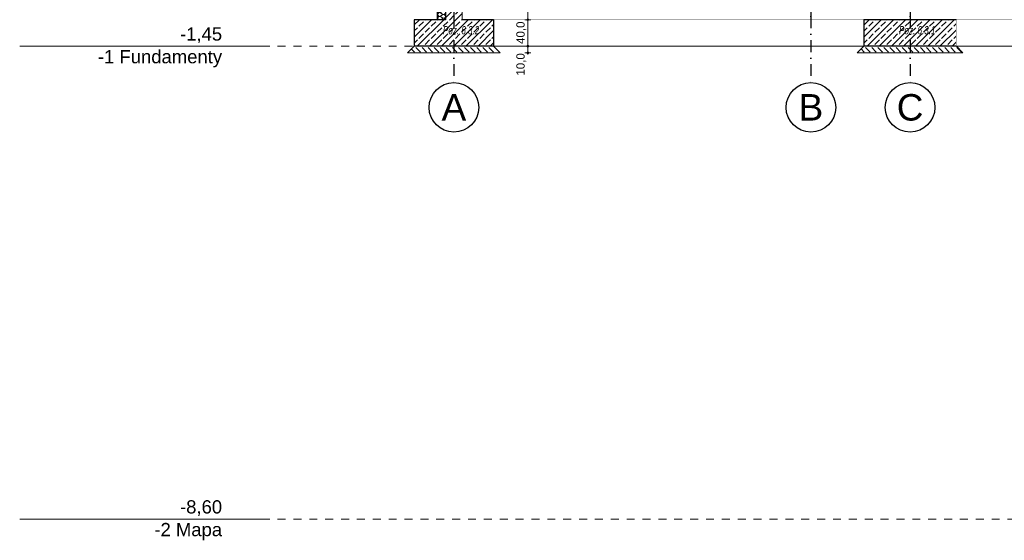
# Model space of a CAD drawing. Header units: millimetres. Extents: x 58537 to 97688, y -8921 to 14216.
# Tile 1 of 145: x 58537 to 73430, y -8921 to -1050. Entities that reach past the tile are written whole.
import ezdxf
from ezdxf.enums import TextEntityAlignment as Align

# ---------------------------------------------------------------- set-up
doc = ezdxf.new("R2010")
doc.units = ezdxf.units.MM
doc.header["$MEASUREMENT"] = 0
for name, pattern in [('Kropki i Kreski', [360, 180, -90, 0, -90]), ('Przerywana', [240, 120, -120]), ('Wipeout_Contour', [1000, 0, -1000])]:
    doc.linetypes.add(name, pattern=pattern)
for name, color, linetype, lineweight, true_color in [('0_Nr_pióra__45', 7, 'Continuous', 15, 0x40a5ff), ('0_Nr_pióra__85', 7, 'Continuous', 13, 0x80c2ff), ('Nowe_A-Konstrukcja Opis_Nr_pióra__58', 7, 'Continuous', 13, 0xdf0000), ('Nowe_A-Osi_Nr_pióra__25', 7, 'Continuous', 25, 0x40a5ff), ('Nowe_A-Wymiary-Zewnętrzne_Nr_pióra__45', 7, 'Continuous', 15, 0x40a5ff), ('Nowe_A-Wymiary-Zewnętrzne_Nr_pióra__85', 7, 'Continuous', 13, 0x80c2ff)]:
    doc.layers.add(name, color=color, linetype=linetype, lineweight=lineweight, true_color=true_color)
for name, color, linetype, lineweight in [('Nowe_A-Hatch_Nr_pióra__1', 7, 'Continuous', 13), ('Nowe_A-Osi_Nr_pióra__6', 5, 'Continuous', 13), ('Nowe_A-Płyta-Grunt_Nr_pióra__49', 7, 'Continuous', 15), ('Nowe_A-Wymiary-Zewnętrzne_Nr_pióra__46', 5, 'Continuous', 15), ('Nowe_A-Ściany fundamentowe zewnętrzne_Nr_pióra__174', 7, 'Continuous', 5), ('Nowe_A-Ściany fundamentowe zewnętrzne_Nr_pióra__27', 7, 'Continuous', 25), ('Nowe_A-Ściany fundamentowe zewnętrzne_Nr_pióra__47', 7, 'Continuous', 15), ('Nowe_A-Ściany fundamentowe zewnętrzne_Nr_pióra__67', 7, 'Continuous', 13), ('Nowe_A-Ściany fundamentowe zewnętrzne_Nr_pióra__87', 7, 'Continuous', 13)]:
    doc.layers.add(name, color=color, linetype=linetype, lineweight=lineweight)
for name, color, linetype in [('Nowe_A-Osi', 7, 'Continuous'), ('Nowe_A-Płyta-Grunt', 7, 'Continuous'), ('Nowe_A-Wymiary-Zewnętrzne', 7, 'Continuous'), ('Nowe_A-Ściany fundamentowe zewnętrzne', 7, 'Continuous')]:
    doc.layers.add(name, color=color, linetype=linetype)
doc.styles.add('STYL_AUTOMATYCZNY_1', font='arial.ttf')
doc.styles.add('STYL_AUTOMATYCZNY_2', font='arial.ttf')
doc.styles.add('STYL_AUTOMATYCZNY_4', font='arial.ttf', dxfattribs={"width": 0.7})
doc.dimstyles.new('STYL_AUTOMATYCZNY__1', dxfattribs={"dimtxt": 125, "dimasz": 47.5, "dimexe": 0.18, "dimexo": 20, "dimgap": 0, "dimtad": 1, "dimdec": 1, "dimlfac": 0.1, "dimzin": 0, "dimdsep": 46, "dimtxsty": 'STYL_AUTOMATYCZNY_2', "dimblk": 'ARROWHEAD_11', "dimblk1": 'ARROWHEAD_11', "dimblk2": 'ARROWHEAD_11', "dimcen": 0.09, "dimclrd": 256, "dimclre": 256, "dimclrt": 5, "dimadec": 1, "dimazin": 0, "dimtfac": 1, "dimtdec": 4, "dimtmove": 0, "dimatfit": 3, "dimfxl": 0, "dimtolj": 1, "dimtzin": 0, "dimarcsym": 0})
pattern_1 = [(45, (0, 0), (-91.92388, 91.92388), []), (45, (-45.96, 45.96), (-91.92388, 91.92388), [97.5, -32.5])]
pattern_2 = [(315, (0, 0), (91.92388, 91.92388), [97.5, -32.5]), (315, (91.92, 0), (91.92388, 91.92388), [97.5, -32.5])]

# ---------------------------------------------------------------- blocks, each defined once
blk = doc.blocks.new('ElemPrzekroju_346')
at = {"layer": 'Nowe_A-Płyta-Grunt_Nr_pióra__49', "color": 7, "linetype": 'Continuous', "lineweight": 15}
for p, q in [((71305, -1050), (65705, -1050)), ((74957, -1050), (72705, -1050))]:
    blk.add_line(p, q, dxfattribs=at)
blk = doc.blocks.new('*X391')
at = {"layer": 'Nowe_A-Ściany fundamentowe zewnętrzne_Nr_pióra__174', "color": 7, "linetype": 'Continuous', "lineweight": 5}
for p, q in [((64864, -335), (64863, -343)), ((64863, -343), (64864, -351)), ((64864, -392), (64863, -400)), ((64863, -400), (64864, -408)), ((64867, -328), (64864, -335)), ((64864, -351), (64867, -358)), ((64867, -385), (64864, -392)), ((64864, -408), (64867, -415)), ((64867, -442), (64864, -449)), ((64872, -322), (64867, -328)), ((64867, -358), (64872, -364)), ((64872, -379), (64867, -385)), ((64867, -415), (64872, -421)), ((64872, -436), (64867, -442)), ((64875, -320), (64872, -322)), ((64872, -364), (64879, -368)), ((64879, -374), (64872, -379)), ((64872, -421), (64879, -426)), ((64879, -432), (64872, -436)), ((64879, -368), (64886, -371)), ((64886, -372), (64879, -374)), ((64879, -426), (64886, -428)), ((64886, -429), (64879, -432)), ((64886, -371), (64894, -371)), ((64894, -372), (64886, -372)), ((64886, -428), (64894, -428)), ((64894, -429), (64886, -429)), ((64894, -371), (64902, -370)), ((64902, -373), (64894, -372)), ((64894, -428), (64902, -427)), ((64902, -430), (64894, -429)), ((64902, -370), (64909, -366)), ((64909, -377), (64902, -373)), ((64902, -427), (64909, -423)), ((64909, -434), (64902, -430)), ((64932, -337), (64909, -320)), ((64932, -349), (64909, -366)), ((64932, -394), (64909, -377)), ((64932, -406), (64909, -423)), ((64932, -451), (64909, -434)), ((64932, -337), (64946, -343)), ((64946, -343), (64932, -349)), ((64932, -394), (64946, -400)), ((64946, -400), (64932, -406)), ((64946, -343), (64961, -340)), ((64961, -346), (64946, -343)), ((64946, -400), (64961, -397)), ((64961, -403), (64946, -400)), ((64961, -340), (64973, -329)), ((64973, -356), (64961, -346)), ((64961, -397), (64973, -386)), ((64973, -414), (64961, -403)), ((64961, -454), (64973, -444)), ((64973, -329), (64976, -320)), ((64977, -371), (64973, -356)), ((64973, -386), (64977, -371)), ((64977, -429), (64973, -414)), ((64973, -444), (64977, -429)), ((64864, -449), (64863, -457)), ((64863, -457), (64864, -465)), ((64864, -506), (64863, -514)), ((64863, -514), (64864, -522)), ((64864, -564), (64863, -571)), ((64863, -571), (64864, -579)), ((64864, -465), (64867, -472)), ((64867, -499), (64864, -506)), ((64864, -522), (64867, -529)), ((64867, -556), (64864, -564)), ((64864, -579), (64867, -586)), ((64867, -472), (64872, -478)), ((64872, -493), (64867, -499)), ((64867, -529), (64872, -535)), ((64872, -550), (64867, -556)), ((64867, -586), (64872, -593)), ((64872, -478), (64879, -483)), ((64879, -489), (64872, -493)), ((64872, -535), (64879, -540)), ((64879, -546), (64872, -550)), ((64872, -593), (64879, -597)), ((64879, -483), (64886, -485)), ((64886, -486), (64879, -489)), ((64879, -540), (64886, -542)), ((64886, -543), (64879, -546)), ((64886, -485), (64894, -486)), ((64894, -486), (64886, -486)), ((64886, -542), (64894, -543)), ((64894, -543), (64886, -543)), ((64894, -486), (64902, -484)), ((64902, -488), (64894, -486)), ((64894, -543), (64902, -541)), ((64902, -545), (64894, -543)), ((64902, -484), (64909, -480)), ((64909, -491), (64902, -488)), ((64902, -541), (64909, -537)), ((64909, -549), (64902, -545)), ((64902, -598), (64909, -594)), ((64932, -463), (64909, -480)), ((64932, -509), (64909, -491)), ((64932, -520), (64909, -537)), ((64932, -566), (64909, -549)), ((64932, -577), (64909, -594)), ((64932, -451), (64946, -457)), ((64946, -457), (64932, -463)), ((64932, -509), (64946, -514)), ((64946, -514), (64932, -520)), ((64932, -566), (64946, -571)), ((64946, -572), (64932, -577)), ((64946, -457), (64961, -454)), ((64961, -460), (64946, -457)), ((64946, -514), (64961, -511)), ((64961, -517), (64946, -514)), ((64946, -571), (64961, -568)), ((64961, -574), (64946, -572)), ((64973, -471), (64961, -460)), ((64961, -511), (64973, -501)), ((64973, -528), (64961, -517)), ((64961, -568), (64973, -558)), ((64973, -585), (64961, -574)), ((64977, -486), (64973, -471)), ((64973, -501), (64977, -486)), ((64977, -543), (64973, -528)), ((64973, -558), (64977, -543)), ((64977, -600), (64973, -585)), ((64864, -621), (64863, -629)), ((64863, -629), (64864, -636)), ((64864, -678), (64863, -686)), ((64863, -686), (64864, -694)), ((64864, -735), (64863, -743)), ((64863, -743), (64864, -751)), ((64867, -614), (64864, -621)), ((64864, -636), (64867, -644)), ((64867, -671), (64864, -678)), ((64864, -694), (64867, -701)), ((64867, -728), (64864, -735)), ((64872, -607), (64867, -614)), ((64867, -644), (64872, -650)), ((64872, -665), (64867, -671)), ((64867, -701), (64872, -707)), ((64872, -722), (64867, -728)), ((64879, -603), (64872, -607)), ((64872, -650), (64879, -654)), ((64879, -660), (64872, -665)), ((64872, -707), (64879, -711)), ((64879, -717), (64872, -722)), ((64879, -597), (64886, -600)), ((64886, -600), (64879, -603)), ((64879, -654), (64886, -657)), ((64886, -658), (64879, -660)), ((64879, -711), (64886, -714)), ((64886, -715), (64879, -717)), ((64894, -600), (64886, -600)), ((64886, -600), (64894, -600)), ((64894, -657), (64886, -658)), ((64886, -657), (64894, -657)), ((64894, -714), (64886, -715)), ((64886, -714), (64894, -714)), ((64894, -600), (64902, -598)), ((64902, -602), (64894, -600)), ((64894, -657), (64902, -655)), ((64902, -659), (64894, -657)), ((64894, -714), (64902, -712)), ((64902, -716), (64894, -714)), ((64909, -606), (64902, -602)), ((64902, -655), (64909, -651)), ((64909, -663), (64902, -659)), ((64902, -712), (64909, -709)), ((64909, -720), (64902, -716)), ((64932, -623), (64909, -606)), ((64932, -634), (64909, -651)), ((64932, -680), (64909, -663)), ((64932, -691), (64909, -709)), ((64932, -737), (64909, -720)), ((64932, -623), (64946, -628)), ((64946, -629), (64932, -634)), ((64932, -680), (64946, -686)), ((64946, -686), (64932, -691)), ((64932, -737), (64946, -743)), ((64946, -743), (64932, -749)), ((64946, -628), (64961, -626)), ((64961, -632), (64946, -629)), ((64946, -686), (64961, -683)), ((64961, -689), (64946, -686)), ((64946, -743), (64961, -740)), ((64961, -746), (64946, -743)), ((64961, -626), (64973, -615)), ((64973, -642), (64961, -632)), ((64961, -683), (64973, -672)), ((64973, -699), (64961, -689)), ((64961, -740), (64973, -729)), ((64973, -615), (64977, -600)), ((64977, -657), (64973, -642)), ((64973, -672), (64977, -657)), ((64977, -714), (64973, -699)), ((64973, -729), (64977, -714)), ((64864, -792), (64863, -800)), ((64863, -800), (64864, -808)), ((64864, -849), (64863, -857)), ((64863, -857), (64864, -865)), ((64864, -751), (64867, -758)), ((64867, -785), (64864, -792)), ((64864, -808), (64867, -815)), ((64867, -842), (64864, -849)), ((64864, -865), (64867, -872)), ((64867, -758), (64872, -764)), ((64872, -779), (64867, -785)), ((64867, -815), (64872, -821)), ((64872, -836), (64867, -842)), ((64867, -872), (64872, -878)), ((64872, -893), (64867, -899)), ((64872, -764), (64879, -768)), ((64879, -774), (64872, -779)), ((64872, -821), (64879, -826)), ((64879, -832), (64872, -836)), ((64872, -878), (64879, -883)), ((64879, -889), (64872, -893)), ((64879, -768), (64886, -771)), ((64886, -772), (64879, -774)), ((64879, -826), (64886, -828)), ((64886, -829), (64879, -832)), ((64879, -883), (64886, -885)), ((64886, -886), (64879, -889)), ((64886, -771), (64894, -771)), ((64894, -772), (64886, -772)), ((64886, -828), (64894, -828)), ((64894, -829), (64886, -829)), ((64886, -885), (64894, -886)), ((64894, -886), (64886, -886)), ((64894, -771), (64902, -770)), ((64902, -773), (64894, -772)), ((64894, -828), (64902, -827)), ((64902, -830), (64894, -829)), ((64894, -886), (64902, -884)), ((64902, -888), (64894, -886)), ((64902, -770), (64909, -766)), ((64909, -777), (64902, -773)), ((64902, -827), (64909, -823)), ((64909, -834), (64902, -830)), ((64902, -884), (64909, -880)), ((64909, -891), (64902, -888)), ((64932, -749), (64909, -766)), ((64932, -794), (64909, -777)), ((64932, -806), (64909, -823)), ((64932, -851), (64909, -834)), ((64932, -863), (64909, -880)), ((64932, -909), (64909, -891)), ((64932, -794), (64946, -800)), ((64946, -800), (64932, -806)), ((64932, -851), (64946, -857)), ((64946, -857), (64932, -863)), ((64946, -800), (64961, -797)), ((64961, -803), (64946, -800)), ((64946, -857), (64961, -854)), ((64961, -860), (64946, -857)), ((64973, -756), (64961, -746)), ((64961, -797), (64973, -786)), ((64973, -814), (64961, -803)), ((64961, -854), (64973, -844)), ((64973, -871), (64961, -860)), ((64977, -771), (64973, -756)), ((64973, -786), (64977, -771)), ((64977, -829), (64973, -814)), ((64973, -844), (64977, -829)), ((64977, -886), (64973, -871)), ((64973, -901), (64977, -886)), ((64864, -906), (64863, -914)), ((64863, -914), (64864, -922)), ((64864, -964), (64863, -971)), ((64863, -971), (64864, -979)), ((64864, -1021), (64863, -1029)), ((64863, -1029), (64864, -1036)), ((64867, -899), (64864, -906)), ((64864, -922), (64867, -929)), ((64867, -956), (64864, -964)), ((64864, -979), (64867, -986)), ((64867, -1014), (64864, -1021)), ((64864, -1036), (64867, -1044)), ((64867, -929), (64872, -935)), ((64872, -950), (64867, -956)), ((64867, -986), (64872, -993)), ((64872, -1007), (64867, -1014)), ((64872, -935), (64879, -940)), ((64879, -946), (64872, -950)), ((64872, -993), (64879, -997)), ((64879, -1003), (64872, -1007)), ((64879, -940), (64886, -942)), ((64886, -943), (64879, -946)), ((64879, -997), (64886, -1000)), ((64886, -1000), (64879, -1003)), ((64886, -942), (64894, -943)), ((64894, -943), (64886, -943)), ((64894, -1000), (64886, -1000)), ((64886, -1000), (64894, -1000)), ((64894, -943), (64902, -941)), ((64902, -945), (64894, -943)), ((64894, -1000), (64902, -998)), ((64902, -1002), (64894, -1000)), ((64902, -941), (64909, -937)), ((64909, -949), (64902, -945)), ((64902, -998), (64909, -994)), ((64909, -1006), (64902, -1002)), ((64932, -920), (64909, -937)), ((64932, -966), (64909, -949)), ((64932, -977), (64909, -994)), ((64932, -1023), (64909, -1006)), ((64932, -1034), (64911, -1050)), ((64932, -909), (64946, -914)), ((64946, -914), (64932, -920)), ((64932, -966), (64946, -971)), ((64946, -972), (64932, -977)), ((64932, -1023), (64946, -1028)), ((64946, -1029), (64932, -1034)), ((64946, -914), (64961, -911)), ((64961, -917), (64946, -914)), ((64946, -971), (64961, -968)), ((64961, -974), (64946, -972)), ((64946, -1028), (64961, -1026)), ((64961, -1032), (64946, -1029)), ((64961, -911), (64973, -901)), ((64973, -928), (64961, -917)), ((64961, -968), (64973, -958)), ((64973, -985), (64961, -974)), ((64961, -1026), (64973, -1015)), ((64973, -1042), (64961, -1032)), ((64977, -943), (64973, -928)), ((64973, -958), (64977, -943)), ((64977, -1000), (64973, -985)), ((64973, -1015), (64977, -1000)), ((64975, -1050), (64973, -1042)), ((64867, -1044), (64872, -1050)), ((64872, -1050), (64873, -1050))]:
    blk.add_line(p, q, dxfattribs=at)
blk = doc.blocks.new('ElemPrzekroju_348')
at = {"layer": 'Nowe_A-Ściany fundamentowe zewnętrzne', "linetype": 'Continuous', "lineweight": 0, "true_color": 0x000000}
h = blk.add_hatch(dxfattribs=at)
h.set_pattern_fill('Beton_zbrojony', color=18, style=0, pattern_type=2)
h.set_pattern_definition(pattern_1)
h.paths.add_polyline_path([(65230, -210), (64980, -210), (64980, -320), (64980, -1050), (65230, -1050)])
h = blk.add_hatch(dxfattribs=at)
h.set_pattern_fill('Tynk', color=18, style=0, pattern_type=2)
h.set_pattern_definition([(0, (0, 0), (0, 86.60254), [0, -50]), (0, (25, 43.3), (0, 86.60254), [0, -50])])
h.paths.add_polyline_path([(64850, -320), (64850, -1050), (64860, -1050), (64860, -320)])
at = {"layer": 'Nowe_A-Ściany fundamentowe zewnętrzne_Nr_pióra__27', "color": 7, "linetype": 'Continuous', "lineweight": 25}
blk.add_line((64980, -320), (64980, -1050), dxfattribs=at)
at = {"layer": 'Nowe_A-Ściany fundamentowe zewnętrzne_Nr_pióra__47', "color": 7, "linetype": 'Continuous', "lineweight": 15}
blk.add_line((65230, -360), (65230, -1050), dxfattribs=at)
at = {"layer": 'Nowe_A-Ściany fundamentowe zewnętrzne_Nr_pióra__67', "color": 7, "linetype": 'Continuous', "lineweight": 13}
for p, q in [((64850, -320), (64850, -1050)), ((64860, -320), (64860, -1050))]:
    blk.add_line(p, q, dxfattribs=at)
at = {"layer": 'Nowe_A-Ściany fundamentowe zewnętrzne', "lineweight": 0}
blk.add_blockref('*X391', (0, 0), dxfattribs=at)
blk = doc.blocks.new('ElemPrzekroju_349')
at = {"color": 254, "linetype": 'Wipeout_Contour', "lineweight": 0, "ltscale": 274067.149361}
blk.add_wipeout([(65705, -1050), (65705, -1450), (71305, -1450), (71305, -1050)], dxfattribs=at).dxf.layer = 'Nowe_A-Ściany fundamentowe zewnętrzne'
at = {"layer": 'Nowe_A-Ściany fundamentowe zewnętrzne_Nr_pióra__87', "color": 7, "linetype": 'Continuous', "lineweight": 13}
blk.add_line((71305, -1450), (65705, -1450), dxfattribs=at)
blk = doc.blocks.new('ElemPrzekroju_351')
at = {"layer": 'Nowe_A-Ściany fundamentowe zewnętrzne', "linetype": 'Continuous', "lineweight": 0, "true_color": 0x000000}
h = blk.add_hatch(dxfattribs=at)
h.set_pattern_fill('Beton_zbrojony', color=18, style=0, pattern_type=2)
h.set_pattern_definition(pattern_1)
h.paths.add_polyline_path([(64505, -1050), (64505, -1450), (65705, -1450), (65705, -1050)])
at = {"layer": 'Nowe_A-Ściany fundamentowe zewnętrzne_Nr_pióra__27', "color": 7, "linetype": 'Continuous', "lineweight": 25}
for p, q in [((64505, -1050), (64505, -1450)), ((64850, -1050), (64505, -1050)), ((65705, -1050), (65230, -1050)), ((65705, -1050), (65705, -1450)), ((65705, -1450), (64505, -1450))]:
    blk.add_line(p, q, dxfattribs=at)
at = {"layer": 'Nowe_A-Ściany fundamentowe zewnętrzne_Nr_pióra__27', "color": 7, "linetype": 'Continuous', "lineweight": 25, "flags": 128}
blk.add_lwpolyline([(64980, -1050), (64860, -1050), (64850, -1050)], dxfattribs=at)
blk = doc.blocks.new('ElemPrzekroju_352')
at = {"layer": 'Nowe_A-Ściany fundamentowe zewnętrzne', "linetype": 'Continuous', "lineweight": 0, "true_color": 0x000000}
h = blk.add_hatch(dxfattribs=at)
h.set_pattern_fill('Beton_zbrojony', color=18, style=0, pattern_type=2)
h.set_pattern_definition(pattern_1)
h.paths.add_polyline_path([(71305, -1050), (71305, -1450), (72705, -1450), (72705, -1050)])
at = {"layer": 'Nowe_A-Ściany fundamentowe zewnętrzne_Nr_pióra__27', "color": 7, "linetype": 'Continuous', "lineweight": 25}
for p, q in [((71305, -1050), (71305, -1450)), ((72705, -1050), (71305, -1050)), ((72705, -1050), (72705, -1450)), ((72705, -1450), (71305, -1450))]:
    blk.add_line(p, q, dxfattribs=at)
blk = doc.blocks.new('ElemPrzekroju_355')
at = {"color": 254, "linetype": 'Wipeout_Contour', "lineweight": 0, "ltscale": 295366.893034}
blk.add_wipeout([(72705, -1450), (74957, -1450), (74957, -1050), (72705, -1050)], dxfattribs=at).dxf.layer = 'Nowe_A-Ściany fundamentowe zewnętrzne'
at = {"layer": 'Nowe_A-Ściany fundamentowe zewnętrzne_Nr_pióra__87', "color": 7, "linetype": 'Continuous', "lineweight": 13}
blk.add_line((74957, -1450), (72705, -1450), dxfattribs=at)
blk = doc.blocks.new('Standardowy znacznik osi[1]', base_point=(65105, 13466))
at = {"layer": 'Nowe_A-Osi_Nr_pióra__25', "color": 161, "linetype": 'Kropki i Kreski', "lineweight": 25, "true_color": 0x40a5ff}
for p, q in [((65105, 12466), (65105, 13466)), ((65105, 12466), (65105, -1000)), ((65105, -1000), (65105, -2000))]:
    blk.add_line(p, q, dxfattribs=at)
at = {"layer": 'Nowe_A-Osi_Nr_pióra__25', "color": 161, "linetype": 'Continuous', "lineweight": 25, "true_color": 0x40a5ff}
for centre in [(65105, 13841), (65105, -2375)]:
    blk.add_circle(centre, 375, dxfattribs=at)
at = {"layer": 'Nowe_A-Osi_Nr_pióra__25', "color": 161, "linetype": 'Kropki i Kreski', "lineweight": 25, "true_color": 0x40a5ff}
for p in [(65105, 12466), (65105, 12466), (65105, -1000), (65105, -1000)]:
    blk.add_point(p, dxfattribs=at)
at = {"layer": 'Nowe_A-Osi_Nr_pióra__6', "color": 5, "lineweight": 13, "style": 'STYL_AUTOMATYCZNY_1'}
for tag, p in [('AC_MarkerText_1_0', (65105, 14041)), ('AC_MarkerText_1_1', (65105, -2175))]:
    blk.add_attdef(tag, text='', height=400, rotation=360, dxfattribs=at).set_placement(p, align=Align.TOP_CENTER)
blk = doc.blocks.new('Standardowy znacznik osi[2]', base_point=(70505, 13466))
at = {"layer": 'Nowe_A-Osi_Nr_pióra__25', "color": 161, "linetype": 'Kropki i Kreski', "lineweight": 25, "true_color": 0x40a5ff}
for p, q in [((70505, 12466), (70505, 13466)), ((70505, 12466), (70505, -1000)), ((70505, -1000), (70505, -2000))]:
    blk.add_line(p, q, dxfattribs=at)
at = {"layer": 'Nowe_A-Osi_Nr_pióra__25', "color": 161, "linetype": 'Continuous', "lineweight": 25, "true_color": 0x40a5ff}
for centre in [(70505, 13841), (70505, -2375)]:
    blk.add_circle(centre, 375, dxfattribs=at)
at = {"layer": 'Nowe_A-Osi_Nr_pióra__25', "color": 161, "linetype": 'Kropki i Kreski', "lineweight": 25, "true_color": 0x40a5ff}
for p in [(70505, 12466), (70505, 12466), (70505, -1000), (70505, -1000)]:
    blk.add_point(p, dxfattribs=at)
at = {"layer": 'Nowe_A-Osi_Nr_pióra__6', "color": 5, "lineweight": 13, "style": 'STYL_AUTOMATYCZNY_1'}
for tag, p in [('AC_MarkerText_1_0', (70505, 14041)), ('AC_MarkerText_1_1', (70505, -2175))]:
    blk.add_attdef(tag, text='', height=400, rotation=360, dxfattribs=at).set_placement(p, align=Align.TOP_CENTER)
blk = doc.blocks.new('Standardowy znacznik osi[3]', base_point=(72005, 13466))
at = {"layer": 'Nowe_A-Osi_Nr_pióra__25', "color": 161, "linetype": 'Kropki i Kreski', "lineweight": 25, "true_color": 0x40a5ff}
for p, q in [((72005, 12466), (72005, 13466)), ((72005, 12466), (72005, -1000)), ((72005, -1000), (72005, -2000))]:
    blk.add_line(p, q, dxfattribs=at)
at = {"layer": 'Nowe_A-Osi_Nr_pióra__25', "color": 161, "linetype": 'Continuous', "lineweight": 25, "true_color": 0x40a5ff}
for centre in [(72005, 13841), (72005, -2375)]:
    blk.add_circle(centre, 375, dxfattribs=at)
at = {"layer": 'Nowe_A-Osi_Nr_pióra__25', "color": 161, "linetype": 'Kropki i Kreski', "lineweight": 25, "true_color": 0x40a5ff}
for p in [(72005, 12466), (72005, 12466), (72005, -1000), (72005, -1000)]:
    blk.add_point(p, dxfattribs=at)
at = {"layer": 'Nowe_A-Osi_Nr_pióra__6', "color": 5, "lineweight": 13, "style": 'STYL_AUTOMATYCZNY_1'}
for tag, p in [('AC_MarkerText_1_0', (72005, 14041)), ('AC_MarkerText_1_1', (72005, -2175))]:
    blk.add_attdef(tag, text='', height=400, rotation=360, dxfattribs=at).set_placement(p, align=Align.TOP_CENTER)
blk = doc.blocks.new('*D609')
at = {"layer": 'Nowe_A-Wymiary-Zewnętrzne_Nr_pióra__45', "linetype": 'Continuous', "lineweight": 15, "true_color": 0x40a5ff}
for points in [[(66211, -1450), (66212, -1455), (66214, -1459), (66218, -1462), (66223, -1462), (66228, -1462), (66232, -1459), (66235, -1455), (66236, -1450), (66235, -1445), (66232, -1441), (66228, -1438), (66223, -1437), (66218, -1438), (66214, -1441), (66212, -1445)], [(66211, -1550), (66212, -1555), (66214, -1559), (66218, -1562), (66223, -1563), (66228, -1562), (66232, -1559), (66235, -1555), (66236, -1550), (66235, -1545), (66232, -1541), (66228, -1538), (66223, -1538), (66218, -1538), (66214, -1541), (66212, -1545)]]:
    blk.add_hatch(color=161, dxfattribs=at).paths.add_polyline_path(points)
at = {"layer": 'Nowe_A-Wymiary-Zewnętrzne_Nr_pióra__45', "color": 161, "linetype": 'Continuous', "lineweight": 15, "true_color": 0x40a5ff}
blk.add_circle((66223, -1550), 12.5, dxfattribs=at)
at = {"layer": 'Nowe_A-Wymiary-Zewnętrzne_Nr_pióra__85', "color": 151, "linetype": 'Continuous', "lineweight": 13, "true_color": 0x80c2ff}
for p, q in [((66223, -1538), (66223, -1462)), ((66211, -1550), (66176, -1550)), ((66223, -1575), (66223, -1563)), ((66270, -1550), (66236, -1550))]:
    blk.add_line(p, q, dxfattribs=at)
at = {"layer": 'Nowe_A-Wymiary-Zewnętrzne_Nr_pióra__46', "color": 5, "lineweight": 15, "insert": (66198, -1896), "char_height": 125, "attachment_point": 7, "rotation": 90, "style": 'STYL_AUTOMATYCZNY_2'}
blk.add_mtext('\\A1;{\\pql;\\fArial|b0|i0|c238|p0;\\W1.000000;10,0}', dxfattribs=at)
blk = doc.blocks.new('ARROWHEAD_11')
at = {"color": 0, "linetype": 'Continuous', "lineweight": 0}
blk.add_line((0, 0), (-1, 0), dxfattribs=at)
at = {"color": 0, "linetype": 'Continuous', "lineweight": 0, "const_width": 0.25, "flags": 128}
blk.add_lwpolyline([(-0.125, 0, 1), (0.125, 0, 1)], format="xyb", close=True, dxfattribs=at)
blk = doc.blocks.new('*D610')
at = {"layer": 'Nowe_A-Wymiary-Zewnętrzne_Nr_pióra__45', "linetype": 'Continuous', "lineweight": 15, "true_color": 0x40a5ff}
for points in [[(66211, -1050), (66212, -1055), (66214, -1059), (66218, -1062), (66223, -1063), (66228, -1062), (66232, -1059), (66235, -1055), (66236, -1050), (66235, -1045), (66232, -1041), (66228, -1038), (66223, -1037), (66218, -1038), (66214, -1041), (66212, -1045)], [(66211, -1450), (66212, -1455), (66214, -1459), (66218, -1462), (66223, -1462), (66228, -1462), (66232, -1459), (66235, -1455), (66236, -1450), (66235, -1445), (66232, -1441), (66228, -1438), (66223, -1437), (66218, -1438), (66214, -1441), (66212, -1445)]]:
    blk.add_hatch(color=161, dxfattribs=at).paths.add_polyline_path(points)
at = {"layer": 'Nowe_A-Wymiary-Zewnętrzne_Nr_pióra__45', "color": 161, "linetype": 'Continuous', "lineweight": 15, "true_color": 0x40a5ff}
for centre in [(66223, -1050), (66223, -1450)]:
    blk.add_circle(centre, 12.5, dxfattribs=at)
at = {"layer": 'Nowe_A-Wymiary-Zewnętrzne_Nr_pióra__85', "color": 151, "linetype": 'Continuous', "lineweight": 13, "true_color": 0x80c2ff}
for p, q in [((66211, -1050), (66176, -1050)), ((66223, -1437), (66223, -1063)), ((66270, -1050), (66236, -1050)), ((66211, -1450), (66176, -1450)), ((66270, -1450), (66236, -1450))]:
    blk.add_line(p, q, dxfattribs=at)
at = {"layer": 'Nowe_A-Wymiary-Zewnętrzne_Nr_pióra__46', "color": 5, "lineweight": 15, "insert": (66198, -1417), "char_height": 125, "attachment_point": 7, "rotation": 90, "style": 'STYL_AUTOMATYCZNY_2'}
blk.add_mtext('\\A1;{\\pql;\\fArial|b0|i0|c238|p0;\\W1.000000;40,0}', dxfattribs=at)
blk = doc.blocks.new('*D611')
at = {"layer": 'Nowe_A-Wymiary-Zewnętrzne_Nr_pióra__45', "linetype": 'Continuous', "lineweight": 15, "true_color": 0x40a5ff}
for points in [[(66211, -360), (66212, -365), (66214, -369), (66218, -372), (66223, -373), (66228, -372), (66232, -369), (66235, -365), (66236, -360), (66235, -355), (66232, -351), (66228, -348), (66223, -347), (66218, -348), (66214, -351), (66212, -355)], [(66211, -1050), (66212, -1055), (66214, -1059), (66218, -1062), (66223, -1063), (66228, -1062), (66232, -1059), (66235, -1055), (66236, -1050), (66235, -1045), (66232, -1041), (66228, -1038), (66223, -1038), (66218, -1038), (66214, -1041), (66212, -1045)]]:
    blk.add_hatch(color=161, dxfattribs=at).paths.add_polyline_path(points)
at = {"layer": 'Nowe_A-Wymiary-Zewnętrzne_Nr_pióra__45', "color": 161, "linetype": 'Continuous', "lineweight": 15, "true_color": 0x40a5ff}
blk.add_circle((66223, -360), 12.5, dxfattribs=at)
at = {"layer": 'Nowe_A-Wymiary-Zewnętrzne_Nr_pióra__85', "color": 151, "linetype": 'Continuous', "lineweight": 13, "true_color": 0x80c2ff}
for p, q in [((66211, -360), (66176, -360)), ((66223, -1038), (66223, -373)), ((66270, -360), (66236, -360))]:
    blk.add_line(p, q, dxfattribs=at)
at = {"layer": 'Nowe_A-Wymiary-Zewnętrzne_Nr_pióra__46', "color": 5, "lineweight": 15, "char_height": 125, "attachment_point": 7, "rotation": 90, "style": 'STYL_AUTOMATYCZNY_2'}
for s, insert in [('\\A1;{\\pql;\\fArial|b0|i0|c238|p0;\\W1.000000;15,0}', (66054, -452)), ('\\A1;{\\pql;\\fArial|b0|i0|c238|p0;\\W1.000000;69,0}', (66198, -872))]:
    blk.add_mtext(s, dxfattribs=dict(at, insert=insert))
blk = doc.blocks.new('D Przekrój_STORY_MARKER')
at = {"layer": '0_Nr_pióra__45', "color": 161, "linetype": 'Continuous', "lineweight": 15, "true_color": 0x40a5ff}
for p, q in [((58537, -1450), (61599, -1450)), ((61799, -1450), (61599, -1450)), ((61799, -1450), (61999, -1450)), ((62099, -1450), (61999, -1450)), ((62199, -1450), (62099, -1450)), ((58537, -8600), (61599, -8600)), ((61799, -8600), (61599, -8600)), ((61799, -8600), (61999, -8600)), ((62099, -8600), (61999, -8600)), ((62199, -8600), (62099, -8600))]:
    blk.add_line(p, q, dxfattribs=at)
at = {"layer": '0_Nr_pióra__85', "color": 151, "linetype": 'Przerywana', "lineweight": 13, "true_color": 0x80c2ff}
for p, q in [((62199, -1450), (94026, -1450)), ((62199, -8600), (94026, -8600))]:
    blk.add_line(p, q, dxfattribs=at)
at = {"layer": '0_Nr_pióra__45', "color": 161, "lineweight": 15, "true_color": 0x40a5ff, "char_height": 200, "attachment_point": 3, "style": 'STYL_AUTOMATYCZNY_1'}
for s, insert, line_spacing_factor in [('\\A1;{\\pqr;\\pt0;\\fArial|b0|i0|c238|p0;\\W1.000000;-1,45\\P\\pqr;\\pt0;\\fArial|b0|i0|c238|p0;\\W1.000000;-1\\fArial|b0|i0|c238|p0;\\W1.000000; \\fArial|b0|i0|c238|p0;\\W1.000000;Fundamenty}', (61599, -1166), 1.029493), ('\\A1;{\\pqr;\\pt0;\\fArial|b0|i0|c238|p0;\\W1.000000;-8,60\\P\\pqr;\\pt0;\\fArial|b0|i0|c238|p0;\\W1.000000;-2\\fArial|b0|i0|c238|p0;\\W1.000000; \\fArial|b0|i0|c238|p0;\\W1.000000;Mapa}', (61599, -8316), 1.02945)]:
    blk.add_mtext(s, dxfattribs=dict(at, insert=insert, line_spacing_factor=line_spacing_factor))

msp = doc.modelspace()

# ---------------------------------------------------------------- block references
at = {"layer": 'Nowe_A-Płyta-Grunt', "lineweight": 0}
msp.add_blockref('ElemPrzekroju_346', (0, 0), dxfattribs=at)

# ---------------------------------------------------------------- texts
at = {"layer": 'Nowe_A-Konstrukcja Opis_Nr_pióra__58', "color": 12, "linetype": 'Continuous', "lineweight": 13, "true_color": 0xdf0000, "insert": (64938.62, -1273.14), "char_height": 125, "attachment_point": 7, "style": 'STYL_AUTOMATYCZNY_4'}
msp.add_mtext('\\A1;{\\pql;\\fArial|b0|i1|c238|p0;\\W0.700000;Poz. 6.3.\\fArial|b0|i1|c238|p0;\\W0.700000;2}', dxfattribs=at)

# ---------------------------------------------------------------- next in the draw order: block references
at = {"layer": 'Nowe_A-Osi', "color": 8, "linetype": 'Continuous', "lineweight": 13}
ref = msp.add_blockref('Standardowy znacznik osi[1]', (65105.07, 13465.75), dxfattribs=at)
ref.add_attrib('AC_MarkerText_1', 'A', dxfattribs={"layer": 'Nowe_A-Osi_Nr_pióra__6', "color": 5, "lineweight": 13, "height": 400, "rotation": 360, "style": 'STYL_AUTOMATYCZNY_1'}).set_placement((65105.07, 14040.76), align=Align.TOP_CENTER)
ref.add_attrib('AC_MarkerText_1_1', 'A', dxfattribs={"layer": 'Nowe_A-Osi_Nr_pióra__6', "color": 5, "lineweight": 13, "height": 400, "rotation": 360, "style": 'STYL_AUTOMATYCZNY_1'}).set_placement((65105.07, -2175), align=Align.TOP_CENTER)
at = {"layer": 'Nowe_A-Ściany fundamentowe zewnętrzne', "lineweight": 0}
for name in ['ElemPrzekroju_348', 'ElemPrzekroju_349']:
    msp.add_blockref(name, (0, 0), dxfattribs=at)

# ---------------------------------------------------------------- next in the draw order: hatches: boundary and pattern name
at = {"layer": 'Nowe_A-Hatch_Nr_pióra__1', "linetype": 'Continuous', "lineweight": 13}
h = msp.add_hatch(dxfattribs=at)
h.set_pattern_fill('Beton_chudy', style=0, pattern_type=2)
h.set_pattern_definition(pattern_2)
h.paths.add_polyline_path([(64505.07, -1450), (64405.07, -1550), (65805.07, -1550), (65705.07, -1450)])

# ---------------------------------------------------------------- next in the draw order: linework, layer by layer
at = {"layer": 'Nowe_A-Hatch_Nr_pióra__1', "color": 7, "linetype": 'Continuous', "lineweight": 13, "flags": 128}
msp.add_lwpolyline([(64505.07, -1450), (64405.07, -1550), (65805.07, -1550), (65705.07, -1450)], close=True, dxfattribs=at)

# ---------------------------------------------------------------- next in the draw order: block references
at = {"layer": 'Nowe_A-Osi', "color": 8, "linetype": 'Continuous', "lineweight": 13}
ref = msp.add_blockref('Standardowy znacznik osi[2]', (70505.07, 13465.75), dxfattribs=at)
ref.add_attrib('AC_MarkerText_1', 'B', dxfattribs={"layer": 'Nowe_A-Osi_Nr_pióra__6', "color": 5, "lineweight": 13, "height": 400, "rotation": 360, "style": 'STYL_AUTOMATYCZNY_1'}).set_placement((70505.07, 14040.76), align=Align.TOP_CENTER)
ref.add_attrib('AC_MarkerText_1_1', 'B', dxfattribs={"layer": 'Nowe_A-Osi_Nr_pióra__6', "color": 5, "lineweight": 13, "height": 400, "rotation": 360, "style": 'STYL_AUTOMATYCZNY_1'}).set_placement((70505.07, -2175), align=Align.TOP_CENTER)
ref = msp.add_blockref('Standardowy znacznik osi[3]', (72005.07, 13465.75), dxfattribs=at)
ref.add_attrib('AC_MarkerText_1', 'C', dxfattribs={"layer": 'Nowe_A-Osi_Nr_pióra__6', "color": 5, "lineweight": 13, "height": 400, "rotation": 360, "style": 'STYL_AUTOMATYCZNY_1'}).set_placement((72005.07, 14040.76), align=Align.TOP_CENTER)
ref.add_attrib('AC_MarkerText_1_1', 'C', dxfattribs={"layer": 'Nowe_A-Osi_Nr_pióra__6', "color": 5, "lineweight": 13, "height": 400, "rotation": 360, "style": 'STYL_AUTOMATYCZNY_1'}).set_placement((72005.07, -2175), align=Align.TOP_CENTER)
at = {"layer": 'Nowe_A-Ściany fundamentowe zewnętrzne', "lineweight": 0}
for name in ['ElemPrzekroju_351', 'ElemPrzekroju_352']:
    msp.add_blockref(name, (0, 0), dxfattribs=at)

# ---------------------------------------------------------------- next in the draw order: texts
at = {"layer": 'Nowe_A-Konstrukcja Opis_Nr_pióra__58', "color": 12, "linetype": 'Continuous', "lineweight": 13, "true_color": 0xdf0000, "insert": (71838.62, -1273.14), "char_height": 125, "attachment_point": 7, "style": 'STYL_AUTOMATYCZNY_4'}
msp.add_mtext('\\A1;{\\pql;\\fArial|b0|i1|c238|p0;\\W0.700000;Poz. 6.3.\\fArial|b0|i1|c238|p0;\\W0.700000;1}', dxfattribs=at)

# ---------------------------------------------------------------- next in the draw order: dimensions: what is measured, and where the dimension line sits
at = {"layer": 'Nowe_A-Wymiary-Zewnętrzne', "color": 151, "linetype": 'Continuous', "lineweight": 13, "true_color": 0x80c2ff}
for base, p1, p2, picture, middle in [((66223.24, -360), (65705.07, -1050), (65230.07, -360), '*D611', (66135.74, -710)), ((66223.24, -1050), (65705.07, -1450), (65705.07, -1050), '*D610', (66135.74, -1255)), ((66223.24, -1450), (65805.07, -1550), (65705.07, -1450), '*D609', (66135.74, -1734.33))]:
    dim = msp.add_linear_dim(base=base, p1=p1, p2=p2, angle=90, dimstyle='STYL_AUTOMATYCZNY__1', dxfattribs=at)
    dim.commit()
    dim.dimension.update_dxf_attribs({"geometry": picture, "text_midpoint": middle, "dimtype": 160, "text_rotation": 90})

# ---------------------------------------------------------------- next in the draw order: block references
at = {"layer": 'Nowe_A-Ściany fundamentowe zewnętrzne', "lineweight": 0}
msp.add_blockref('ElemPrzekroju_355', (0, 0), dxfattribs=at)

# ---------------------------------------------------------------- next in the draw order: hatches: boundary and pattern name
at = {"layer": 'Nowe_A-Hatch_Nr_pióra__1', "linetype": 'Continuous', "lineweight": 13}
h = msp.add_hatch(dxfattribs=at)
h.set_pattern_fill('Beton_chudy', style=0, pattern_type=2)
h.set_pattern_definition(pattern_2)
h.paths.add_polyline_path([(71305.07, -1450), (71205.07, -1550), (72805.07, -1550), (72705.07, -1450)])

# ---------------------------------------------------------------- next in the draw order: linework, layer by layer
at = {"layer": 'Nowe_A-Hatch_Nr_pióra__1', "color": 7, "linetype": 'Continuous', "lineweight": 13, "flags": 128}
msp.add_lwpolyline([(71305.07, -1450), (71205.07, -1550), (72805.07, -1550), (72705.07, -1450)], close=True, dxfattribs=at)

# ---------------------------------------------------------------- next in the draw order: block references
at = {"linetype": 'Continuous', "lineweight": 0}
msp.add_blockref('D Przekrój_STORY_MARKER', (0, 0), dxfattribs=at)

doc.saveas('drawing.dxf')
